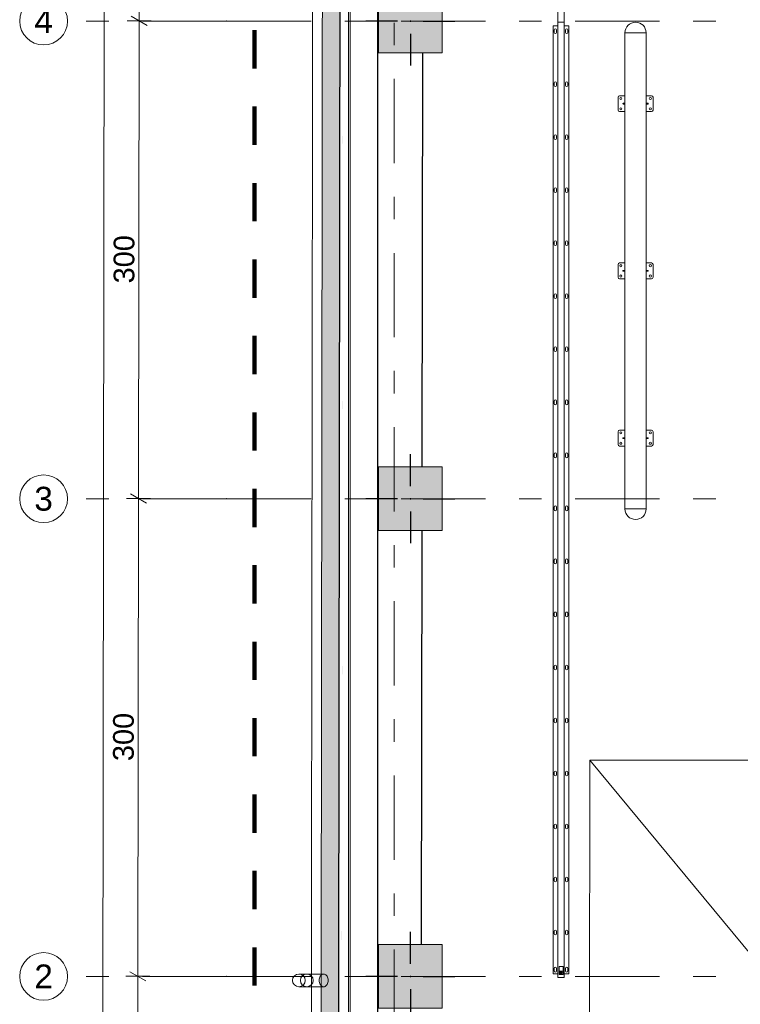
# Model space of a CAD drawing. Header units: centimetres. Extents: x -1436 to 1974, y -887 to 4352.
# Tile 4 of 105: x -193 to 259, y 316 to 935. Entities that reach past the tile are written whole.
import ezdxf
from ezdxf.enums import TextEntityAlignment as Align

# ---------------------------------------------------------------- set-up
doc = ezdxf.new("R2010")
doc.units = ezdxf.units.CM
doc.header["$MEASUREMENT"] = 0
for name, pattern in [('Przerywana', [48, 24, -24]), ('Przerywana podwójnie', [109.361107, 52.916665, -21.166666, 14.111111, -21.166666]), ('Wipeout_Contour', [100, 0, -100])]:
    doc.linetypes.add(name, pattern=pattern)
for name, color, linetype, lineweight, true_color in [('00 - nowa technologia myjni_Nr_pióra__246', 7, 'Continuous', 20, 0x1db3b3), ('103-Z Zakres opracowania_Nr_pióra__255', 7, 'Continuous', 140, 0x00a400), ('280-A Dachy Powłoki_Nr_pióra__92', 7, 'Continuous', 20, 0xdfdfdf), ('530 - Rynny i rury spustowe_Nr_pióra__84', 7, 'Continuous', 20, 0x70828f)]:
    doc.layers.add(name, color=color, linetype=linetype, lineweight=lineweight, true_color=true_color)
for name, color, linetype in [('131-Z Drogi', 7, 'Continuous'), ('280-A Dachy Powłoki', 7, 'Continuous'), ('299-A Wymiary Opisy', 7, 'Continuous'), ('410-K Osie główne', 7, 'Continuous'), ('420-K Ściany', 7, 'Continuous'), ('440-K Słupy', 7, 'Continuous'), ('460 - Stropy', 7, 'Continuous'), ('530 - Rynny i rury spustowe', 7, 'Continuous'), ('Nowe_Drzwi Archicad', 7, 'Continuous')]:
    doc.layers.add(name, color=color, linetype=linetype)
for name, color, linetype, lineweight in [('131-Z Drogi_Nr_pióra__12', 7, 'Continuous', 13), ('299-A Wymiary Opisy_Nr_pióra__11', 7, 'Continuous', 0), ('410-K Osie główne_Nr_pióra__11', 7, 'Continuous', 0), ('410-K Osie główne_Nr_pióra__7', 7, 'Continuous', 20), ('420-K Ściany_Nr_pióra__13', 7, 'Continuous', 25), ('420-K Ściany_Nr_pióra__27', 7, 'Continuous', 20), ('440-K Słupy_Nr_pióra__20', 255, 'Continuous', 30), ('440-K Słupy_Nr_pióra__28', 7, 'Continuous', 20), ('460 - Stropy_Nr_pióra__12', 7, 'Continuous', 13), ('Nowe_Drzwi Archicad_Nr_pióra__135', 5, 'Continuous', 20)]:
    doc.layers.add(name, color=color, linetype=linetype, lineweight=lineweight)
doc.styles.add('STYL_AUTOMATYCZNY_1', font='arial.ttf')
doc.styles.add('STYL_AUTOMATYCZNY_2', font='arial.ttf')
doc.dimstyles.new('STYL_AUTOMATYCZNY__1', dxfattribs={"dimtxt": 13, "dimasz": 7.6, "dimexe": 0.18, "dimexo": 0.0625, "dimgap": 0, "dimtad": 1, "dimdec": 0, "dimzin": 0, "dimdsep": 46, "dimtxsty": 'STYL_AUTOMATYCZNY_1', "dimblk": 'ARROWHEAD_2', "dimblk1": 'ARROWHEAD_2', "dimblk2": 'ARROWHEAD_2', "dimcen": 0.09, "dimclrd": 7, "dimclre": 7, "dimclrt": 7, "dimadec": 0, "dimazin": 0, "dimtfac": 1, "dimtdec": 4, "dimtmove": 0, "dimatfit": 3, "dimfxl": 0, "dimtolj": 1, "dimtzin": 0, "dimarcsym": 0})

# ---------------------------------------------------------------- blocks, each defined once
blk = doc.blocks.new('Strop_1_1', base_point=(-767, -887.29))
at = {"layer": '131-Z Drogi_Nr_pióra__12', "color": 7, "linetype": 'Continuous', "lineweight": 13, "flags": 128}
blk.add_lwpolyline([(10.58, 3058.7), (654.77, 3058.7), (654.7, 2747.25), (1099.75, 2747.81), (1099.75, 2276.77), (655.29, 2276.77), (658.07, 59.1), (784.69, 58.94), (784.63, 6.89), (6.75, 7.87)], close=True, dxfattribs=at)
blk = doc.blocks.new('Strop_2_1', base_point=(6.75, 7.87))
at = {"layer": '460 - Stropy_Nr_pióra__12', "color": 7, "linetype": 'Continuous', "lineweight": 13, "flags": 128}
blk.add_lwpolyline([(6.75, 7.87), (658.57, 7.05), (655.73, 2276.77), (655.14, 2747.25), (654.75, 3058.7), (10.58, 3058.7)], close=True, dxfattribs=at)
blk = doc.blocks.new('Ściana_2_1', base_point=(62.57, 3006.65))
at = {"layer": '420-K Ściany', "linetype": 'Continuous', "lineweight": 0, "true_color": 0x000000}
blk.add_hatch(color=18, dxfattribs=at).paths.add_polyline_path([(-4.13, 59.93), (58.87, 59.85), (59.19, 313.81), (32.2, 313.81), (32.2, 353.81), (59.24, 353.81), (59.56, 613.81), (32.2, 613.81), (32.2, 653.81), (59.61, 653.81), (59.94, 913.81), (32.2, 913.81), (32.2, 953.81), (59.99, 953.81), (60.31, 1210.81), (32.2, 1210.81), (32.2, 1250.81), (60.36, 1250.81), (60.69, 1513.81), (32.2, 1513.81), (32.2, 1553.81), (60.74, 1553.81), (61.07, 1813.81), (32.2, 1813.81), (32.2, 1853.81), (61.12, 1853.81), (61.45, 2113.81), (32.2, 2113.81), (32.2, 2153.81), (61.5, 2153.81), (61.82, 2413.81), (32.2, 2413.81), (32.2, 2453.81), (61.87, 2453.81), (62.2, 2716.81), (31.2, 2716.81), (31.2, 2756.81), (62.26, 2756.81), (62.57, 3006.65), (-0.43, 3006.65)])
at = {"layer": '420-K Ściany_Nr_pióra__27', "color": 7, "linetype": 'Continuous', "lineweight": 20, "flags": 128}
for points in [[(-0.35, 3069.65), (-4.21, -3.07)], [(59.61, 653.81), (59.94, 913.81)], [(59.24, 353.81), (59.56, 613.81)]]:
    blk.add_lwpolyline(points, dxfattribs=at)
blk = doc.blocks.new('Drzwi garażowe_ segmentowe[1]_1')
at = {"layer": 'Nowe_Drzwi Archicad_Nr_pióra__135', "color": 5, "linetype": 'Continuous', "lineweight": 20}
for p, q in [((164.76, 469.72), (164.25, 59.73)), ((164.25, 59.73), (504.76, 469.29)), ((504.76, 469.29), (164.76, 469.72)), ((504.25, 59.3), (164.76, 469.72)), ((504.25, 59.3), (504.76, 469.29)), ((159.25, 59.72), (159.25, 60.22)), ((159.25, 60.22), (164.25, 60.22)), ((164.25, 59.72), (159.25, 59.72)), ((164.25, 59.72), (159.25, 59.72)), ((164.25, 59.72), (159.25, 59.72)), ((164.17, -3.28), (164.25, 59.72)), ((164.17, -3.28), (164.25, 59.72)), ((164.25, 60.22), (164.25, 59.72)), ((164.25, 59.72), (164.25, 59.73)), ((164.25, 59.73), (504.25, 59.3)), ((504.25, 59.29), (164.25, 59.72)), ((504.17, -3.71), (504.25, 59.29)), ((504.17, -3.71), (504.25, 59.29)), ((504.25, 59.79), (509.25, 59.79)), ((504.25, 59.29), (504.25, 59.79)), ((504.25, 59.3), (504.25, 59.29)), ((509.25, 59.29), (504.25, 59.29)), ((504.25, 59.29), (509.25, 59.29)), ((504.25, 59.29), (509.25, 59.29)), ((509.25, 59.79), (509.25, 59.29))]:
    blk.add_line(p, q, dxfattribs=at)
blk = doc.blocks.new('Ściana_3_1', base_point=(58.87, 59.85))
at = {"layer": '420-K Ściany', "linetype": 'Continuous', "lineweight": 0, "true_color": 0x000000}
for points in [[(58.79, -3.15), (164.17, -3.28), (164.25, 59.72), (58.87, 59.85)], [(504.25, 59.29), (504.17, -3.71), (625.15, -3.86), (625.07, 59.14)]]:
    blk.add_hatch(color=18, dxfattribs=at).paths.add_polyline_path(points)
at = {"layer": '420-K Ściany_Nr_pióra__27', "color": 7, "linetype": 'Continuous', "lineweight": 20}
for p, q in [((164.25, 59.72), (159.25, 59.72)), ((164.25, 59.72), (160.25, 59.72)), ((504.25, 59.29), (508.25, 59.29)), ((504.25, 59.29), (509.25, 59.29))]:
    blk.add_line(p, q, dxfattribs=at)
at = {"layer": '420-K Ściany_Nr_pióra__27', "color": 7, "linetype": 'Continuous', "lineweight": 20, "flags": 128}
for points in [[(164.25, 59.72), (58.87, 59.85)], [(625.07, 59.14), (504.25, 59.29)], [(58.79, -3.15), (164.17, -3.28)], [(504.17, -3.71), (625.15, -3.86)]]:
    blk.add_lwpolyline(points, dxfattribs=at)
at = {"layer": 'Nowe_Drzwi Archicad', "color": 5, "linetype": 'Continuous', "lineweight": 20}
blk.add_blockref('Drzwi garażowe_ segmentowe[1]_1', (0, 0), dxfattribs=at)
blk = doc.blocks.new('Ściana_13_1', base_point=(58.87, 59.85))
at = {"color": 254, "linetype": 'Wipeout_Contour', "lineweight": 0, "ltscale": 6138.335975}
blk.add_wipeout([(6.75, 9.87), (8.75, 9.86), (12.58, 3056.7), (10.58, 3056.7)], dxfattribs=at).dxf.layer = '420-K Ściany'
at = {"color": 254, "linetype": 'Wipeout_Contour', "lineweight": 0, "ltscale": 6142.025808}
blk.add_wipeout([(8.77, 19.86), (18.77, 19.85), (22.57, 3046.7), (12.57, 3046.7)], dxfattribs=at).dxf.layer = '420-K Ściany'
at = {"layer": '420-K Ściany_Nr_pióra__13', "color": 7, "linetype": 'Continuous', "lineweight": 25, "flags": 128}
blk.add_lwpolyline([(10.58, 3058.7), (6.75, 9.87)], dxfattribs=at)
at = {"color": 254, "linetype": 'Wipeout_Contour', "lineweight": 0, "ltscale": 6148.220068}
blk.add_wipeout([(18.77, 19.9), (18.82, 19.9), (22.62, 3046.65), (22.57, 3046.65)], dxfattribs=at).dxf.layer = '420-K Ściany'
at = {"color": 254, "linetype": 'Wipeout_Contour', "lineweight": 0, "ltscale": 61418.732381}
blk.add_wipeout([(22.57, 3006.65), (18.87, 59.9), (58.87, 59.85), (59.19, 313.81), (32.2, 313.81), (32.2, 353.81), (59.24, 353.81), (59.56, 613.81), (32.2, 613.81), (32.2, 653.81), (59.61, 653.81), (59.94, 913.81), (32.2, 913.81), (32.2, 953.81), (59.99, 953.81), (60.31, 1210.81), (32.2, 1210.81), (32.2, 1250.81), (60.36, 1250.81), (60.69, 1513.81), (32.2, 1513.81), (32.2, 1553.81), (60.74, 1553.81), (61.07, 1813.81), (32.2, 1813.81), (32.2, 1853.81), (61.12, 1853.81), (61.45, 2113.81), (32.2, 2113.81), (32.2, 2153.81), (61.5, 2153.81), (61.82, 2413.81), (32.2, 2413.81), (32.2, 2453.81), (61.87, 2453.81), (62.2, 2716.81), (31.2, 2716.81), (31.2, 2756.81), (62.26, 2756.81), (62.57, 3006.65)], dxfattribs=at).dxf.layer = '420-K Ściany'
at = {"layer": '420-K Ściany_Nr_pióra__13', "color": 7, "linetype": 'Continuous', "lineweight": 25, "flags": 128}
for points in [[(59.61, 653.81), (59.94, 913.81)], [(59.24, 353.81), (59.56, 613.81)]]:
    blk.add_lwpolyline(points, dxfattribs=at)
blk = doc.blocks.new('Słup_7_1', base_point=(52.2, 933.81))
at = {"layer": '440-K Słupy', "linetype": 'Continuous', "lineweight": 0, "true_color": 0x000000}
blk.add_hatch(color=18, dxfattribs=at).paths.add_polyline_path([(32.2, 913.81), (72.2, 913.81), (72.2, 953.81), (32.2, 953.81)])
at = {"layer": '440-K Słupy_Nr_pióra__20', "color": 255, "linetype": 'Continuous', "lineweight": 30}
for p, q in [((52.2, 941.81), (52.2, 961.81)), ((44.2, 933.81), (24.2, 933.81)), ((60.2, 933.81), (80.2, 933.81)), ((52.2, 925.81), (52.2, 905.81))]:
    blk.add_line(p, q, dxfattribs=at)
blk.add_point((52.2, 933.81), dxfattribs=at)
at = {"layer": '440-K Słupy_Nr_pióra__28', "color": 7, "linetype": 'Continuous', "lineweight": 20, "flags": 128}
blk.add_lwpolyline([(32.2, 913.81), (72.2, 913.81), (72.2, 953.81), (32.2, 953.81)], close=True, dxfattribs=at)
blk = doc.blocks.new('Słup_8_1', base_point=(52.2, 633.81))
at = {"layer": '440-K Słupy', "linetype": 'Continuous', "lineweight": 0, "true_color": 0x000000}
blk.add_hatch(color=18, dxfattribs=at).paths.add_polyline_path([(32.2, 613.81), (72.2, 613.81), (72.2, 653.81), (32.2, 653.81)])
at = {"layer": '440-K Słupy_Nr_pióra__20', "color": 255, "linetype": 'Continuous', "lineweight": 30}
for p, q in [((52.2, 641.81), (52.2, 661.81)), ((44.2, 633.81), (24.2, 633.81)), ((60.2, 633.81), (80.2, 633.81)), ((52.2, 625.81), (52.2, 605.81))]:
    blk.add_line(p, q, dxfattribs=at)
blk.add_point((52.2, 633.81), dxfattribs=at)
at = {"layer": '440-K Słupy_Nr_pióra__28', "color": 7, "linetype": 'Continuous', "lineweight": 20, "flags": 128}
blk.add_lwpolyline([(32.2, 613.81), (72.2, 613.81), (72.2, 653.81), (32.2, 653.81)], close=True, dxfattribs=at)
blk = doc.blocks.new('Słup_9_1', base_point=(52.2, 333.81))
at = {"layer": '440-K Słupy', "linetype": 'Continuous', "lineweight": 0, "true_color": 0x000000}
blk.add_hatch(color=18, dxfattribs=at).paths.add_polyline_path([(32.2, 313.81), (72.2, 313.81), (72.2, 353.81), (32.2, 353.81)])
at = {"layer": '440-K Słupy_Nr_pióra__20', "color": 255, "linetype": 'Continuous', "lineweight": 30}
for p, q in [((52.2, 341.81), (52.2, 361.81)), ((44.2, 333.81), (24.2, 333.81)), ((60.2, 333.81), (80.2, 333.81)), ((52.2, 325.81), (52.2, 305.81))]:
    blk.add_line(p, q, dxfattribs=at)
blk.add_point((52.2, 333.81), dxfattribs=at)
at = {"layer": '440-K Słupy_Nr_pióra__28', "color": 7, "linetype": 'Continuous', "lineweight": 20, "flags": 128}
blk.add_lwpolyline([(32.2, 313.81), (72.2, 313.81), (72.2, 353.81), (32.2, 353.81)], close=True, dxfattribs=at)
blk = doc.blocks.new('Dach_1_1', base_point=(-10.18, 59.91))
at = {"layer": '280-A Dachy Powłoki_Nr_pióra__92', "color": 254, "linetype": 'Continuous', "lineweight": 20, "true_color": 0xdfdfdf, "flags": 128}
for points in [[(-10.18, 59.91), (-6.55, 3006.84)], [(13.45, 3006.84), (13.45, 59.93)], [(14.52, 59.93), (14.52, 3006.84)], [(31.49, 59.91), (31.49, 3006.82)], [(31.84, 3006.82), (31.84, 59.91)]]:
    blk.add_lwpolyline(points, dxfattribs=at)
blk = doc.blocks.new('Rura spustowa złożona[4]_1', base_point=(-13.79, 331.32))
at = {"layer": '530 - Rynny i rury spustowe_Nr_pióra__84', "color": 8, "linetype": 'Continuous', "lineweight": 20, "true_color": 0x70828f}
for p, q in [((-2.18, 335.32), (-12.79, 335.32)), ((-12.79, 327.32), (-2.18, 327.32))]:
    blk.add_line(p, q, dxfattribs=at)
at = {"layer": '530 - Rynny i rury spustowe_Nr_pióra__84', "color": 8, "linetype": 'Continuous', "lineweight": 20, "true_color": 0x70828f, "flags": 128}
for points in [[(-12.79, 327.32, 1), (-12.79, 335.32, 1)], [(-12.79, 327.32, 1), (-12.79, 335.32, 1)], [(-12.79, 335.32, 1), (-12.79, 327.32, 1)]]:
    blk.add_lwpolyline(points, format="xyb", close=True, dxfattribs=at)
blk.add_lwpolyline([(-2.18, 327.32), (-1.69, 327.38), (-1.21, 327.56), (-0.77, 327.85), (-0.36, 328.25), (-0.01, 328.75), (0.27, 329.32), (0.48, 329.95), (0.61, 330.62), (0.65, 331.32), (0.61, 332.01), (0.48, 332.68), (0.27, 333.32), (-0.01, 333.89), (-0.36, 334.38), (-0.77, 334.78), (-1.21, 335.07), (-1.69, 335.26), (-2.18, 335.32), (-2.67, 335.26), (-3.15, 335.07), (-3.59, 334.78), (-4, 334.38), (-4.35, 333.89), (-4.63, 333.32), (-4.84, 332.68), (-4.96, 332.01), (-5.01, 331.32), (-4.96, 330.62), (-4.84, 329.95), (-4.63, 329.32), (-4.35, 328.75), (-4, 328.25), (-3.59, 327.85), (-3.15, 327.56), (-2.67, 327.38)], close=True, dxfattribs=at)
blk = doc.blocks.new('Rura spustowa złożona[5]_1', base_point=(-11.79, 331.32))
at = {"layer": '530 - Rynny i rury spustowe_Nr_pióra__84', "color": 8, "linetype": 'Continuous', "lineweight": 20, "true_color": 0x70828f}
for p, q in [((-17.79, 335.32), (-12.79, 335.32)), ((-12.79, 327.32), (-17.79, 327.32))]:
    blk.add_line(p, q, dxfattribs=at)
at = {"layer": '530 - Rynny i rury spustowe_Nr_pióra__84', "color": 8, "linetype": 'Continuous', "lineweight": 20, "true_color": 0x70828f, "flags": 128}
for points in [[(-12.79, 335.32, -1), (-12.79, 327.32, -1)], [(-12.79, 327.32, -1), (-12.79, 335.32, -1)], [(-12.79, 327.32, -1), (-12.79, 335.32, -1)]]:
    blk.add_lwpolyline(points, format="xyb", close=True, dxfattribs=at)
at = {"layer": '530 - Rynny i rury spustowe_Nr_pióra__84', "color": 8, "linetype": 'Continuous', "lineweight": 20, "true_color": 0x70828f}
for centre, start, end in [((-17.79, 331.32), 90, 270), ((-17.79, 331.32), 90, 270), ((-17.79, 331.32), 270, 90), ((-17.79, 331.32), 270, 90), ((-12.79, 331.32), 90, 270), ((-12.79, 331.32), 270, 90)]:
    blk.add_arc(centre, 4, start, end, dxfattribs=at)
blk = doc.blocks.new('Standardowy znacznik osi[13]_1', base_point=(-163, 333.81))
at = {"layer": '410-K Osie główne_Nr_pióra__11', "color": 7, "linetype": 'Przerywana podwójnie', "lineweight": 0}
for q in [(-163, 333.81), (1039.92, 333.81)]:
    blk.add_line((-63, 333.81), q, dxfattribs=at)
blk.add_point((-63, 333.81), dxfattribs=at)
blk.add_point((-63, 333.81), dxfattribs=at)
at = {"layer": '410-K Osie główne_Nr_pióra__7', "color": 7, "linetype": 'Continuous', "lineweight": 20}
blk.add_circle((-178, 333.81), 15, dxfattribs=at)
at = {"layer": '410-K Osie główne_Nr_pióra__11', "color": 7, "lineweight": 0, "style": 'STYL_AUTOMATYCZNY_2'}
for tag, p in [('AC_MarkerText_1_0', (-178, 341.31)), ('AC_MarkerText_1_1', (1154.92, 341.31))]:
    blk.add_attdef(tag, text='', height=15, dxfattribs=at).set_placement(p, align=Align.TOP_CENTER)
blk = doc.blocks.new('Standardowy znacznik osi[14]_1', base_point=(-163, 633.81))
at = {"layer": '410-K Osie główne_Nr_pióra__11', "color": 7, "linetype": 'Przerywana podwójnie', "lineweight": 0}
for q in [(-163, 633.81), (1039.92, 633.81)]:
    blk.add_line((-63, 633.81), q, dxfattribs=at)
blk.add_point((-63, 633.81), dxfattribs=at)
blk.add_point((-63, 633.81), dxfattribs=at)
at = {"layer": '410-K Osie główne_Nr_pióra__7', "color": 7, "linetype": 'Continuous', "lineweight": 20}
blk.add_circle((-178, 633.81), 15, dxfattribs=at)
at = {"layer": '410-K Osie główne_Nr_pióra__11', "color": 7, "lineweight": 0, "style": 'STYL_AUTOMATYCZNY_2'}
for tag, p in [('AC_MarkerText_1_0', (-178, 641.31)), ('AC_MarkerText_1_1', (1154.92, 641.31))]:
    blk.add_attdef(tag, text='', height=15, dxfattribs=at).set_placement(p, align=Align.TOP_CENTER)
blk = doc.blocks.new('Standardowy znacznik osi[16]_1', base_point=(-163, 933.81))
at = {"layer": '410-K Osie główne_Nr_pióra__11', "color": 7, "linetype": 'Przerywana podwójnie', "lineweight": 0}
for q in [(-163, 933.81), (1039.92, 933.81)]:
    blk.add_line((-63, 933.81), q, dxfattribs=at)
blk.add_point((-63, 933.81), dxfattribs=at)
blk.add_point((-63, 933.81), dxfattribs=at)
at = {"layer": '410-K Osie główne_Nr_pióra__7', "color": 7, "linetype": 'Continuous', "lineweight": 20}
blk.add_circle((-178, 933.81), 15, dxfattribs=at)
at = {"layer": '410-K Osie główne_Nr_pióra__11', "color": 7, "lineweight": 0, "style": 'STYL_AUTOMATYCZNY_2'}
for tag, p in [('AC_MarkerText_1_0', (-178, 941.31)), ('AC_MarkerText_1_1', (1154.92, 941.31))]:
    blk.add_attdef(tag, text='', height=15, dxfattribs=at).set_placement(p, align=Align.TOP_CENTER)
blk = doc.blocks.new('Standardowy znacznik osi[24]_1', base_point=(42.06, 3403.44))
at = {"layer": '410-K Osie główne_Nr_pióra__11', "color": 7, "linetype": 'Przerywana podwójnie', "lineweight": 0}
blk.add_line((42.06, 3303.44), (42.06, -165.65), dxfattribs=at)
at = {"layer": '410-K Osie główne_Nr_pióra__11', "color": 7, "lineweight": 0, "style": 'STYL_AUTOMATYCZNY_2'}
for tag, p in [('AC_MarkerText_1_0', (42.06, 3425.94)), ('AC_MarkerText_1_1', (42.06, -273.15))]:
    blk.add_attdef(tag, text='', height=15, rotation=360, dxfattribs=at).set_placement(p, align=Align.TOP_CENTER)
blk = doc.blocks.new('*D99')
at = {"layer": '299-A Wymiary Opisy_Nr_pióra__11', "color": 7, "linetype": 'Continuous', "lineweight": 0}
for p, q in [((-117.31, 1533.91), (-117.69, 1233.91)), ((-112.69, 1231.02), (-122.68, 1236.8)), ((-125.19, 1233.92), (-110.19, 1233.9)), ((-117.69, 1233.91), (-118.06, 933.91)), ((-113.07, 931.01), (-123.06, 936.8))]:
    blk.add_line(p, q, dxfattribs=at)
at = {"layer": '299-A Wymiary Opisy_Nr_pióra__11', "color": 7, "lineweight": 0, "insert": (-120.49, 1069.04), "char_height": 13, "attachment_point": 7, "rotation": 89.92802, "style": 'STYL_AUTOMATYCZNY_1'}
blk.add_mtext('\\A1;{\\pql;\\fArial|b0|i0|c238|p0;\\W1.000000;300}', dxfattribs=at)
blk = doc.blocks.new('ARROWHEAD_2')
at = {"color": 0, "linetype": 'Continuous', "lineweight": 0}
for p, q in [((0, 0), (-1, 0)), ((-0.378, -0.655), (0.378, 0.655))]:
    blk.add_line(p, q, dxfattribs=at)
blk = doc.blocks.new('*D100')
at = {"layer": '299-A Wymiary Opisy_Nr_pióra__11', "color": 7, "linetype": 'Continuous', "lineweight": 0}
for p, q in [((-117.69, 1233.91), (-118.06, 933.91)), ((-125.56, 933.92), (-110.56, 933.9)), ((-113.07, 931.01), (-123.06, 936.8)), ((-118.06, 933.91), (-118.44, 633.92)), ((-113.44, 631.03), (-123.44, 636.81))]:
    blk.add_line(p, q, dxfattribs=at)
at = {"layer": '299-A Wymiary Opisy_Nr_pióra__11', "color": 7, "lineweight": 0, "insert": (-120.87, 769.04), "char_height": 13, "attachment_point": 7, "rotation": 89.92802, "style": 'STYL_AUTOMATYCZNY_1'}
blk.add_mtext('\\A1;{\\pql;\\fArial|b0|i0|c238|p0;\\W1.000000;300}', dxfattribs=at)
blk = doc.blocks.new('*D101')
at = {"layer": '299-A Wymiary Opisy_Nr_pióra__11', "color": 7, "linetype": 'Continuous', "lineweight": 0}
for p, q in [((-118.06, 933.91), (-118.44, 633.92)), ((-125.94, 633.93), (-110.94, 633.91)), ((-113.44, 631.03), (-123.44, 636.81)), ((-118.44, 633.92), (-118.82, 333.9)), ((-126.32, 333.91), (-111.32, 333.89)), ((-113.82, 331.01), (-123.81, 336.8))]:
    blk.add_line(p, q, dxfattribs=at)
at = {"layer": '299-A Wymiary Opisy_Nr_pióra__11', "color": 7, "lineweight": 0, "insert": (-121.25, 469.04), "char_height": 13, "attachment_point": 7, "rotation": 89.92802, "style": 'STYL_AUTOMATYCZNY_1'}
blk.add_mtext('\\A1;{\\pql;\\fArial|b0|i0|c238|p0;\\W1.000000;300}', dxfattribs=at)
blk = doc.blocks.new('*D102')
at = {"layer": '299-A Wymiary Opisy_Nr_pióra__11', "color": 7, "linetype": 'Continuous', "lineweight": 0}
for p, q in [((-118.44, 633.92), (-118.82, 333.9)), ((-126.32, 333.91), (-111.32, 333.89)), ((-113.82, 331.01), (-123.81, 336.8)), ((-118.82, 333.9), (-119.19, 33.92)), ((-114.2, 31.02), (-124.19, 36.81)), ((-119.19, 33.92), (-119.24, -2.93))]:
    blk.add_line(p, q, dxfattribs=at)
at = {"layer": '299-A Wymiary Opisy_Nr_pióra__11', "color": 7, "lineweight": 0, "insert": (-121.62, 169.04), "char_height": 13, "attachment_point": 7, "rotation": 89.92802, "style": 'STYL_AUTOMATYCZNY_1'}
blk.add_mtext('\\A1;{\\pql;\\fArial|b0|i0|c238|p0;\\W1.000000;300}', dxfattribs=at)
blk = doc.blocks.new('*D103')
at = {"layer": '299-A Wymiary Opisy_Nr_pióra__11', "color": 7, "linetype": 'Continuous', "lineweight": 0}
for p, q in [((-118.82, 333.9), (-119.19, 33.92)), ((-126.69, 33.93), (-111.69, 33.91)), ((-114.2, 31.02), (-124.19, 36.81)), ((-119.19, 33.92), (-119.24, -2.93)), ((-126.74, -2.92), (-111.74, -2.93)), ((-124.24, -0.03), (-114.24, -5.82)), ((-119.24, -2.93), (-119.25, -7.82))]:
    blk.add_line(p, q, dxfattribs=at)
at = {"layer": '299-A Wymiary Opisy_Nr_pióra__11', "color": 7, "lineweight": 0, "insert": (-121.83, 5.58), "char_height": 13, "attachment_point": 7, "rotation": 89.92802, "style": 'STYL_AUTOMATYCZNY_1'}
blk.add_mtext('\\A1;{\\pql;\\fArial|b0|i0|c238|p0;\\W1.000000;37}', dxfattribs=at)
blk = doc.blocks.new('*D104')
at = {"layer": '299-A Wymiary Opisy_Nr_pióra__11', "color": 7, "linetype": 'Continuous', "lineweight": 0}
for p, q in [((-137.3, 3074.71), (-137.31, 3069.82)), ((-144.81, 3069.83), (-129.81, 3069.81)), ((-132.31, 3066.93), (-142.3, 3072.72)), ((-137.31, 3069.82), (-141.17, -2.9)), ((-148.67, -2.89), (-133.67, -2.91)), ((-146.16, 0), (-136.17, -5.79)), ((-141.17, -2.9), (-141.17, -7.79))]:
    blk.add_line(p, q, dxfattribs=at)
at = {"layer": '299-A Wymiary Opisy_Nr_pióra__11', "color": 7, "lineweight": 0, "insert": (-141.87, 1511.16), "char_height": 13, "attachment_point": 7, "rotation": 89.92802, "style": 'STYL_AUTOMATYCZNY_1'}
blk.add_mtext('\\A1;{\\pql;\\fArial|b0|i0|c238|p0;\\W1.000000;3\xa0073}', dxfattribs=at)

msp = doc.modelspace()

# ---------------------------------------------------------------- linework, layer by layer
at = {"layer": '00 - nowa technologia myjni_Nr_pióra__246', "color": 132, "linetype": 'Continuous', "lineweight": 20, "true_color": 0x1db3b3}
for p, q in [((144.77, 1533.08), (144.77, 933.08)), ((148.77, 1533.08), (148.77, 933.08)), ((144.77, 930.75), (141.77, 930.75)), ((141.77, 930.75), (141.77, 335.4)), ((142.57, 926.68), (142.57, 928.28)), ((143.97, 928.28), (143.97, 926.68)), ((144.77, 933.08), (145.52, 933.08)), ((144.77, 933.08), (144.77, 333.08)), ((144.77, 933.08), (145.52, 933.08)), ((144.77, 933.08), (145.52, 933.08)), ((145.52, 933.08), (144.77, 933.08)), ((148.02, 933.08), (145.52, 933.08)), ((148.02, 933.08), (145.52, 933.08)), ((148.02, 933.08), (145.52, 933.08)), ((148.02, 933.08), (145.52, 933.08)), ((148.02, 933.08), (148.77, 933.08)), ((148.02, 933.08), (148.77, 933.08)), ((148.02, 933.08), (148.77, 933.08)), ((148.77, 933.08), (148.02, 933.08)), ((148.77, 933.08), (148.77, 333.08)), ((151.77, 930.75), (148.77, 930.75)), ((149.57, 926.68), (149.57, 928.28)), ((150.97, 928.28), (150.97, 926.68)), ((151.77, 930.75), (151.77, 335.4)), ((186.91, 926.43), (186.91, 627.43)), ((186.91, 926.43), (200.21, 926.43)), ((196.75, 926.43), (186.91, 926.43)), ((200.21, 926.43), (196.75, 926.43)), ((200.21, 926.43), (200.21, 627.43)), ((142.57, 893.38), (142.57, 894.98)), ((143.97, 894.98), (143.97, 893.38)), ((149.57, 893.38), (149.57, 894.98)), ((150.97, 894.98), (150.97, 893.38)), ((182.56, 885.93), (182.56, 877.93)), ((186.36, 886.93), (183.56, 886.93)), ((186.36, 886.93), (186.66, 886.93)), ((186.91, 886.93), (186.66, 886.93)), ((200.21, 886.93), (200.46, 886.93)), ((200.46, 886.93), (200.76, 886.93)), ((200.76, 886.93), (203.56, 886.93)), ((204.56, 885.93), (204.56, 877.93)), ((185.66, 882.05), (185.66, 881.8)), ((186.36, 882.15), (185.76, 882.15)), ((186.36, 881.7), (185.76, 881.7)), ((186.66, 882.15), (186.36, 882.15)), ((186.66, 881.7), (186.36, 881.7)), ((186.43, 882.13), (186.42, 882.13)), ((186.42, 882.13), (186.42, 881.73)), ((186.43, 881.73), (186.42, 881.73)), ((186.72, 882.13), (186.43, 882.13)), ((186.43, 881.73), (186.72, 881.73)), ((186.66, 882.15), (186.69, 882.15)), ((186.66, 881.7), (186.69, 881.7)), ((186.74, 881.8), (186.74, 882.05)), ((200.38, 882.05), (200.38, 881.8)), ((200.69, 882.13), (200.4, 882.13)), ((200.4, 881.73), (200.69, 881.73)), ((200.46, 882.15), (200.43, 882.15)), ((200.46, 881.7), (200.43, 881.7)), ((200.76, 882.15), (200.46, 882.15)), ((200.76, 881.7), (200.46, 881.7)), ((200.7, 882.13), (200.69, 882.13)), ((200.7, 881.73), (200.69, 881.73)), ((200.7, 882.13), (200.7, 881.73)), ((200.76, 882.15), (201.36, 882.15)), ((200.76, 881.7), (201.36, 881.7)), ((201.46, 881.8), (201.46, 882.05)), ((183.56, 876.93), (186.36, 876.93)), ((186.66, 876.93), (186.36, 876.93)), ((186.66, 876.93), (186.91, 876.93)), ((200.46, 876.93), (200.21, 876.93)), ((200.76, 876.93), (200.46, 876.93)), ((203.56, 876.93), (200.76, 876.93)), ((142.57, 860.08), (142.57, 861.68)), ((143.97, 861.68), (143.97, 860.08)), ((149.57, 860.08), (149.57, 861.68)), ((150.97, 861.68), (150.97, 860.08)), ((142.57, 826.78), (142.57, 828.38)), ((143.97, 828.38), (143.97, 826.78)), ((149.57, 826.78), (149.57, 828.38)), ((150.97, 828.38), (150.97, 826.78)), ((142.57, 793.48), (142.57, 795.08)), ((143.97, 795.08), (143.97, 793.48)), ((149.57, 793.48), (149.57, 795.08)), ((150.97, 795.08), (150.97, 793.48)), ((182.56, 780.93), (182.56, 772.93)), ((186.36, 781.93), (183.56, 781.93)), ((186.36, 781.93), (186.66, 781.93)), ((186.91, 781.93), (186.66, 781.93)), ((200.21, 781.93), (200.46, 781.93)), ((200.46, 781.93), (200.76, 781.93)), ((200.76, 781.93), (203.56, 781.93)), ((204.56, 780.93), (204.56, 772.93)), ((185.66, 777.05), (185.66, 776.8)), ((186.36, 777.15), (185.76, 777.15)), ((186.36, 776.7), (185.76, 776.7)), ((186.66, 777.15), (186.36, 777.15)), ((186.66, 776.7), (186.36, 776.7)), ((186.43, 777.13), (186.42, 777.13)), ((186.42, 777.13), (186.42, 776.73)), ((186.43, 776.73), (186.42, 776.73)), ((186.72, 777.13), (186.43, 777.13)), ((186.43, 776.73), (186.72, 776.73)), ((186.66, 777.15), (186.69, 777.15)), ((186.66, 776.7), (186.69, 776.7)), ((186.74, 776.8), (186.74, 777.05)), ((200.38, 777.05), (200.38, 776.8)), ((200.69, 777.13), (200.4, 777.13)), ((200.4, 776.73), (200.69, 776.73)), ((200.46, 777.15), (200.43, 777.15)), ((200.46, 776.7), (200.43, 776.7)), ((200.76, 777.15), (200.46, 777.15)), ((200.76, 776.7), (200.46, 776.7)), ((200.7, 777.13), (200.69, 777.13)), ((200.7, 776.73), (200.69, 776.73)), ((200.7, 777.13), (200.7, 776.73)), ((200.76, 777.15), (201.36, 777.15)), ((200.76, 776.7), (201.36, 776.7)), ((201.46, 776.8), (201.46, 777.05)), ((183.56, 771.93), (186.36, 771.93)), ((186.66, 771.93), (186.36, 771.93)), ((186.66, 771.93), (186.91, 771.93)), ((200.46, 771.93), (200.21, 771.93)), ((200.76, 771.93), (200.46, 771.93)), ((203.56, 771.93), (200.76, 771.93)), ((142.57, 760.18), (142.57, 761.78)), ((143.97, 761.78), (143.97, 760.18)), ((149.57, 760.18), (149.57, 761.78)), ((150.97, 761.78), (150.97, 760.18)), ((142.57, 726.88), (142.57, 728.48)), ((143.97, 728.48), (143.97, 726.88)), ((149.57, 726.88), (149.57, 728.48)), ((150.97, 728.48), (150.97, 726.88)), ((142.57, 693.58), (142.57, 695.18)), ((143.97, 695.18), (143.97, 693.58)), ((149.57, 693.58), (149.57, 695.18)), ((150.97, 695.18), (150.97, 693.58)), ((182.56, 675.93), (182.56, 667.93)), ((186.36, 676.93), (183.56, 676.93)), ((186.36, 676.93), (186.66, 676.93)), ((186.91, 676.93), (186.66, 676.93)), ((200.21, 676.93), (200.46, 676.93)), ((200.46, 676.93), (200.76, 676.93)), ((200.76, 676.93), (203.56, 676.93)), ((204.56, 675.93), (204.56, 667.93)), ((185.66, 672.05), (185.66, 671.8)), ((186.36, 672.15), (185.76, 672.15)), ((186.36, 671.7), (185.76, 671.7)), ((186.66, 672.15), (186.36, 672.15)), ((186.66, 671.7), (186.36, 671.7)), ((186.43, 672.13), (186.42, 672.13)), ((186.42, 672.13), (186.42, 671.73)), ((186.43, 671.73), (186.42, 671.73)), ((186.72, 672.13), (186.43, 672.13)), ((186.43, 671.73), (186.72, 671.73)), ((186.66, 672.15), (186.69, 672.15)), ((186.66, 671.7), (186.69, 671.7)), ((186.74, 671.8), (186.74, 672.05)), ((200.38, 672.05), (200.38, 671.8)), ((200.69, 672.13), (200.4, 672.13)), ((200.4, 671.73), (200.69, 671.73)), ((200.46, 672.15), (200.43, 672.15)), ((200.46, 671.7), (200.43, 671.7)), ((200.76, 672.15), (200.46, 672.15)), ((200.76, 671.7), (200.46, 671.7)), ((200.7, 672.13), (200.69, 672.13)), ((200.7, 671.73), (200.69, 671.73)), ((200.7, 672.13), (200.7, 671.73)), ((200.76, 672.15), (201.36, 672.15)), ((200.76, 671.7), (201.36, 671.7)), ((201.46, 671.8), (201.46, 672.05)), ((142.57, 660.28), (142.57, 661.88)), ((143.97, 661.88), (143.97, 660.28)), ((149.57, 660.28), (149.57, 661.88)), ((150.97, 661.88), (150.97, 660.28)), ((183.56, 666.93), (186.36, 666.93)), ((186.66, 666.93), (186.36, 666.93)), ((186.66, 666.93), (186.91, 666.93)), ((200.46, 666.93), (200.21, 666.93)), ((200.76, 666.93), (200.46, 666.93)), ((203.56, 666.93), (200.76, 666.93)), ((142.57, 626.98), (142.57, 628.58)), ((143.97, 628.58), (143.97, 626.98)), ((149.57, 626.98), (149.57, 628.58)), ((150.97, 628.58), (150.97, 626.98)), ((186.91, 627.43), (200.21, 627.43)), ((186.91, 627.43), (190.37, 627.43)), ((190.37, 627.43), (200.21, 627.43)), ((142.57, 593.68), (142.57, 595.28)), ((143.97, 595.28), (143.97, 593.68)), ((149.57, 593.68), (149.57, 595.28)), ((150.97, 595.28), (150.97, 593.68)), ((142.57, 560.38), (142.57, 561.98)), ((143.97, 561.98), (143.97, 560.38)), ((149.57, 560.38), (149.57, 561.98)), ((150.97, 561.98), (150.97, 560.38)), ((142.57, 527.08), (142.57, 528.68)), ((143.97, 528.68), (143.97, 527.08)), ((149.57, 527.08), (149.57, 528.68)), ((150.97, 528.68), (150.97, 527.08)), ((142.57, 493.78), (142.57, 495.38)), ((143.97, 495.38), (143.97, 493.78)), ((149.57, 493.78), (149.57, 495.38)), ((150.97, 495.38), (150.97, 493.78)), ((142.57, 460.48), (142.57, 462.08)), ((143.97, 462.08), (143.97, 460.48)), ((149.57, 460.48), (149.57, 462.08)), ((150.97, 462.08), (150.97, 460.48)), ((142.57, 427.18), (142.57, 428.78)), ((143.97, 428.78), (143.97, 427.18)), ((149.57, 427.18), (149.57, 428.78)), ((150.97, 428.78), (150.97, 427.18)), ((142.57, 393.88), (142.57, 395.48)), ((143.97, 395.48), (143.97, 393.88)), ((149.57, 393.88), (149.57, 395.48)), ((150.97, 395.48), (150.97, 393.88)), ((142.57, 360.58), (142.57, 362.18)), ((143.97, 362.18), (143.97, 360.58)), ((149.57, 360.58), (149.57, 362.18)), ((150.97, 362.18), (150.97, 360.58)), ((144.77, 335.4), (141.77, 335.4)), ((142.57, 337.28), (142.57, 338.88)), ((143.97, 338.88), (143.97, 337.28)), ((145.52, 340.08), (148.02, 340.08)), ((145.52, 337.08), (145.52, 340.08)), ((145.52, 337.08), (148.02, 337.08)), ((145.52, 337.08), (145.52, 335.08)), ((145.52, 335.08), (148.02, 335.08)), ((148.02, 337.08), (148.02, 340.08)), ((148.02, 337.08), (148.02, 335.08)), ((151.77, 335.4), (148.77, 335.4)), ((149.57, 337.28), (149.57, 338.88)), ((150.97, 338.88), (150.97, 337.28)), ((144.77, 333.08), (145.52, 333.08)), ((145.27, 333.08), (145.31, 333.08)), ((148.02, 333.08), (145.52, 333.08)), ((148.02, 333.08), (148.77, 333.08)), ((148.23, 333.08), (148.27, 333.08))]:
    msp.add_line(p, q, dxfattribs=at)
for centre, radius in [((202.81, 885.18), 0.7), ((184.31, 878.68), 0.7), ((202.81, 878.68), 0.7), ((202.81, 780.18), 0.7), ((184.31, 773.68), 0.7), ((202.81, 773.68), 0.7), ((202.81, 675.18), 0.7), ((184.31, 668.68), 0.7), ((202.81, 668.68), 0.7), ((146.77, 336.08), 0.75), ((146.77, 336.08), 0.45)]:
    msp.add_circle(centre, radius, dxfattribs=at)
for centre, radius, start, end in [((143.27, 928.28), 0.7, 0, 180), ((150.27, 928.28), 0.7, 0, 180), ((193.56, 926.43), 6.65, 90, 180), ((193.56, 926.43), 6.65, 0, 90), ((143.27, 926.68), 0.7, 180, 0), ((150.27, 926.68), 0.7, 180, 0), ((143.27, 894.98), 0.7, 0, 180), ((143.27, 893.38), 0.7, 180, 0), ((150.27, 894.98), 0.7, 0, 180), ((150.27, 893.38), 0.7, 180, 0), ((183.56, 885.93), 1, 90, 180), ((184.31, 885.18), 0.7, 0, 180), ((184.31, 885.18), 0.7, 180, 0), ((203.56, 885.93), 1, 0, 90), ((185.76, 882.05), 0.1, 90, 180), ((185.76, 881.8), 0.1, 180, 270), ((201.36, 882.05), 0.1, 0, 90), ((201.36, 881.8), 0.1, 270, 0), ((183.56, 877.93), 1, 180, 270), ((203.56, 877.93), 1, 270, 0), ((143.27, 861.68), 0.7, 0, 180), ((143.27, 860.08), 0.7, 180, 0), ((150.27, 861.68), 0.7, 0, 180), ((150.27, 860.08), 0.7, 180, 0), ((143.27, 828.38), 0.7, 0, 180), ((150.27, 828.38), 0.7, 0, 180), ((143.27, 826.78), 0.7, 180, 0), ((150.27, 826.78), 0.7, 180, 0), ((143.27, 795.08), 0.7, 0, 180), ((143.27, 793.48), 0.7, 180, 0), ((150.27, 795.08), 0.7, 0, 180), ((150.27, 793.48), 0.7, 180, 0), ((183.56, 780.93), 1, 90, 180), ((184.31, 780.18), 0.7, 0, 180), ((184.31, 780.18), 0.7, 180, 0), ((203.56, 780.93), 1, 0, 90), ((185.76, 777.05), 0.1, 90, 180), ((185.76, 776.8), 0.1, 180, 270), ((201.36, 777.05), 0.1, 0, 90), ((201.36, 776.8), 0.1, 270, 0), ((183.56, 772.93), 1, 180, 270), ((203.56, 772.93), 1, 270, 0), ((143.27, 761.78), 0.7, 0, 180), ((150.27, 761.78), 0.7, 0, 180), ((143.27, 760.18), 0.7, 180, 0), ((150.27, 760.18), 0.7, 180, 0), ((143.27, 728.48), 0.7, 0, 180), ((143.27, 726.88), 0.7, 180, 0), ((150.27, 728.48), 0.7, 0, 180), ((150.27, 726.88), 0.7, 180, 0), ((143.27, 695.18), 0.7, 0, 180), ((143.27, 693.58), 0.7, 180, 0), ((150.27, 695.18), 0.7, 0, 180), ((150.27, 693.58), 0.7, 180, 0), ((183.56, 675.93), 1, 90, 180), ((184.31, 675.18), 0.7, 0, 180), ((184.31, 675.18), 0.7, 180, 0), ((203.56, 675.93), 1, 0, 90), ((183.56, 667.93), 1, 180, 270), ((185.76, 672.05), 0.1, 90, 180), ((185.76, 671.8), 0.1, 180, 270), ((201.36, 672.05), 0.1, 0, 90), ((201.36, 671.8), 0.1, 270, 0), ((203.56, 667.93), 1, 270, 0), ((143.27, 661.88), 0.7, 0, 180), ((150.27, 661.88), 0.7, 0, 180), ((143.27, 660.28), 0.7, 180, 0), ((150.27, 660.28), 0.7, 180, 0), ((143.27, 628.58), 0.7, 0, 180), ((143.27, 626.98), 0.7, 180, 0), ((150.27, 628.58), 0.7, 0, 180), ((150.27, 626.98), 0.7, 180, 0), ((193.56, 627.43), 6.65, 180, 270), ((193.56, 627.43), 6.65, 270, 0), ((143.27, 595.28), 0.7, 0, 180), ((143.27, 593.68), 0.7, 180, 0), ((150.27, 595.28), 0.7, 0, 180), ((150.27, 593.68), 0.7, 180, 0), ((143.27, 561.98), 0.7, 0, 180), ((143.27, 560.38), 0.7, 180, 0), ((150.27, 561.98), 0.7, 0, 180), ((150.27, 560.38), 0.7, 180, 0), ((143.27, 528.68), 0.7, 0, 180), ((143.27, 527.08), 0.7, 180, 0), ((150.27, 528.68), 0.7, 0, 180), ((150.27, 527.08), 0.7, 180, 0), ((143.27, 495.38), 0.7, 0, 180), ((150.27, 495.38), 0.7, 0, 180), ((143.27, 493.78), 0.7, 180, 0), ((150.27, 493.78), 0.7, 180, 0), ((143.27, 462.08), 0.7, 0, 180), ((143.27, 460.48), 0.7, 180, 0), ((150.27, 462.08), 0.7, 0, 180), ((150.27, 460.48), 0.7, 180, 0), ((143.27, 428.78), 0.7, 0, 180), ((143.27, 427.18), 0.7, 180, 0), ((150.27, 428.78), 0.7, 0, 180), ((150.27, 427.18), 0.7, 180, 0), ((143.27, 395.48), 0.7, 0, 180), ((150.27, 395.48), 0.7, 0, 180), ((143.27, 393.88), 0.7, 180, 0), ((150.27, 393.88), 0.7, 180, 0), ((143.27, 362.18), 0.7, 0, 180), ((143.27, 360.58), 0.7, 180, 0), ((150.27, 362.18), 0.7, 0, 180), ((150.27, 360.58), 0.7, 180, 0), ((143.27, 338.88), 0.7, 0, 180), ((143.27, 337.28), 0.7, 180, 0), ((150.27, 338.88), 0.7, 0, 180), ((150.27, 337.28), 0.7, 180, 0)]:
    msp.add_arc(centre, radius, start, end, dxfattribs=at)
for centre, start_param, end_param in [((186.69, 882.05), 1.570796, 3.141593), ((186.69, 881.8), 0, 1.570796), ((200.43, 882.05), 3.141593, 4.712389), ((200.43, 881.8), 4.712389, 6.283185), ((186.69, 777.05), 1.570796, 3.141593), ((186.69, 776.8), 0, 1.570796), ((200.43, 777.05), 3.141593, 4.712389), ((200.43, 776.8), 4.712389, 6.283185), ((186.69, 672.05), 1.570796, 3.141593), ((186.69, 671.8), 0, 1.570796), ((200.43, 672.05), 3.141593, 4.712389), ((200.43, 671.8), 4.712389, 6.283185)]:
    msp.add_ellipse(centre, major_axis=(0, -0.1), ratio=0.5, start_param=start_param, end_param=end_param, dxfattribs=at)

# ---------------------------------------------------------------- block references
at = {"layer": '131-Z Drogi', "color": 7, "linetype": 'Continuous', "lineweight": 13}
msp.add_blockref('Strop_1_1', (-767, -887.29), dxfattribs=at)
at = {"layer": '420-K Ściany', "color": 7, "lineweight": 20}
for name, p in [('Ściana_2_1', (62.57, 3006.65)), ('Ściana_3_1', (58.87, 59.85))]:
    msp.add_blockref(name, p, dxfattribs=at)
at = {"layer": '460 - Stropy', "color": 7, "linetype": 'Continuous', "lineweight": 13}
msp.add_blockref('Strop_2_1', (6.75, 7.87), dxfattribs=at)
at = {"layer": '530 - Rynny i rury spustowe', "color": 7, "linetype": 'Continuous', "lineweight": 20}
for name, p in [('Rura spustowa złożona[5]_1', (-11.79, 331.32)), ('Rura spustowa złożona[4]_1', (-13.79, 331.32))]:
    msp.add_blockref(name, p, dxfattribs=at)

# ---------------------------------------------------------------- dimensions: what is measured, and where the dimension line sits
at = {"layer": '299-A Wymiary Opisy', "color": 7, "linetype": 'Continuous', "lineweight": 0}
for base, p1, p2, picture, middle in [((-141.17, -2.9), (-0.35, 3069.65), (-4.21, -3.07), '*D104', (-148.34, 1533.47)), ((-118.06, 933.91), (-37.91, 1233.81), (-39.49, 933.81), '*D99', (-126.98, 1083.89)), ((-118.44, 633.92), (-39.49, 933.81), (-29.97, 633.81), '*D100', (-127.35, 783.89)), ((-118.82, 333.9), (-29.97, 633.81), (-42.67, 333.81), '*D101', (-127.73, 483.89)), ((-119.19, 33.92), (-42.67, 333.81), (-33.14, 33.81), '*D102', (-128.11, 183.89)), ((-119.24, -2.93), (-33.14, 33.81), (-4.21, -3.07), '*D103', (-128.32, 15.49))]:
    dim = msp.add_linear_dim(base=base, p1=p1, p2=p2, angle=269.92802, dimstyle='STYL_AUTOMATYCZNY__1', dxfattribs=at)
    dim.commit()
    dim.dimension.update_dxf_attribs({"geometry": picture, "text_midpoint": middle, "dimtype": 160, "text_rotation": 89.92802})

# ---------------------------------------------------------------- next in the draw order: block references
at = {"layer": '420-K Ściany', "color": 7, "lineweight": 20}
msp.add_blockref('Ściana_13_1', (58.87, 59.85), dxfattribs=at)

# ---------------------------------------------------------------- next in the draw order: linework, layer by layer
at = {"layer": '103-Z Zakres opracowania_Nr_pióra__255', "color": 94, "linetype": 'Przerywana', "lineweight": 140, "true_color": 0x00a400}
msp.add_lwpolyline([(-45.53, 3079.65), (654.37, 3079.65), (654.37, 2747.81), (1099.75, 2747.81), (1099.75, 2276.77), (655.29, 2276.77), (655.29, -103.95), (-45.53, -103.95)], close=True, dxfattribs=at)

# ---------------------------------------------------------------- next in the draw order: block references
at = {"layer": '280-A Dachy Powłoki', "color": 254, "linetype": 'Continuous', "lineweight": 20, "true_color": 0xdfdfdf}
msp.add_blockref('Dach_1_1', (-10.18, 59.91), dxfattribs=at)
at = {"layer": '410-K Osie główne', "color": 7, "linetype": 'Continuous', "lineweight": 20}
msp.add_blockref('Standardowy znacznik osi[24]_1', (42.06, 3403.44), dxfattribs=at)
ref = msp.add_blockref('Standardowy znacznik osi[16]_1', (-163, 933.81), dxfattribs=at)
ref.add_attrib('AC_MarkerText_1', '4', dxfattribs={"layer": '410-K Osie główne_Nr_pióra__11', "color": 7, "lineweight": 0, "height": 15, "style": 'STYL_AUTOMATYCZNY_2'}).set_placement((-178, 941.31), align=Align.TOP_CENTER)
ref = msp.add_blockref('Standardowy znacznik osi[14]_1', (-163, 633.81), dxfattribs=at)
ref.add_attrib('AC_MarkerText_1', '3', dxfattribs={"layer": '410-K Osie główne_Nr_pióra__11', "color": 7, "lineweight": 0, "height": 15, "style": 'STYL_AUTOMATYCZNY_2'}).set_placement((-178, 641.31), align=Align.TOP_CENTER)
ref = msp.add_blockref('Standardowy znacznik osi[13]_1', (-163, 333.81), dxfattribs=at)
ref.add_attrib('AC_MarkerText_1', '2', dxfattribs={"layer": '410-K Osie główne_Nr_pióra__11', "color": 7, "lineweight": 0, "height": 15, "style": 'STYL_AUTOMATYCZNY_2'}).set_placement((-178, 341.31), align=Align.TOP_CENTER)
at = {"layer": '440-K Słupy', "color": 7, "lineweight": 20}
for name, p in [('Słup_7_1', (52.2, 933.81)), ('Słup_8_1', (52.2, 633.81)), ('Słup_9_1', (52.2, 333.81))]:
    msp.add_blockref(name, p, dxfattribs=at)

doc.saveas('drawing.dxf')
